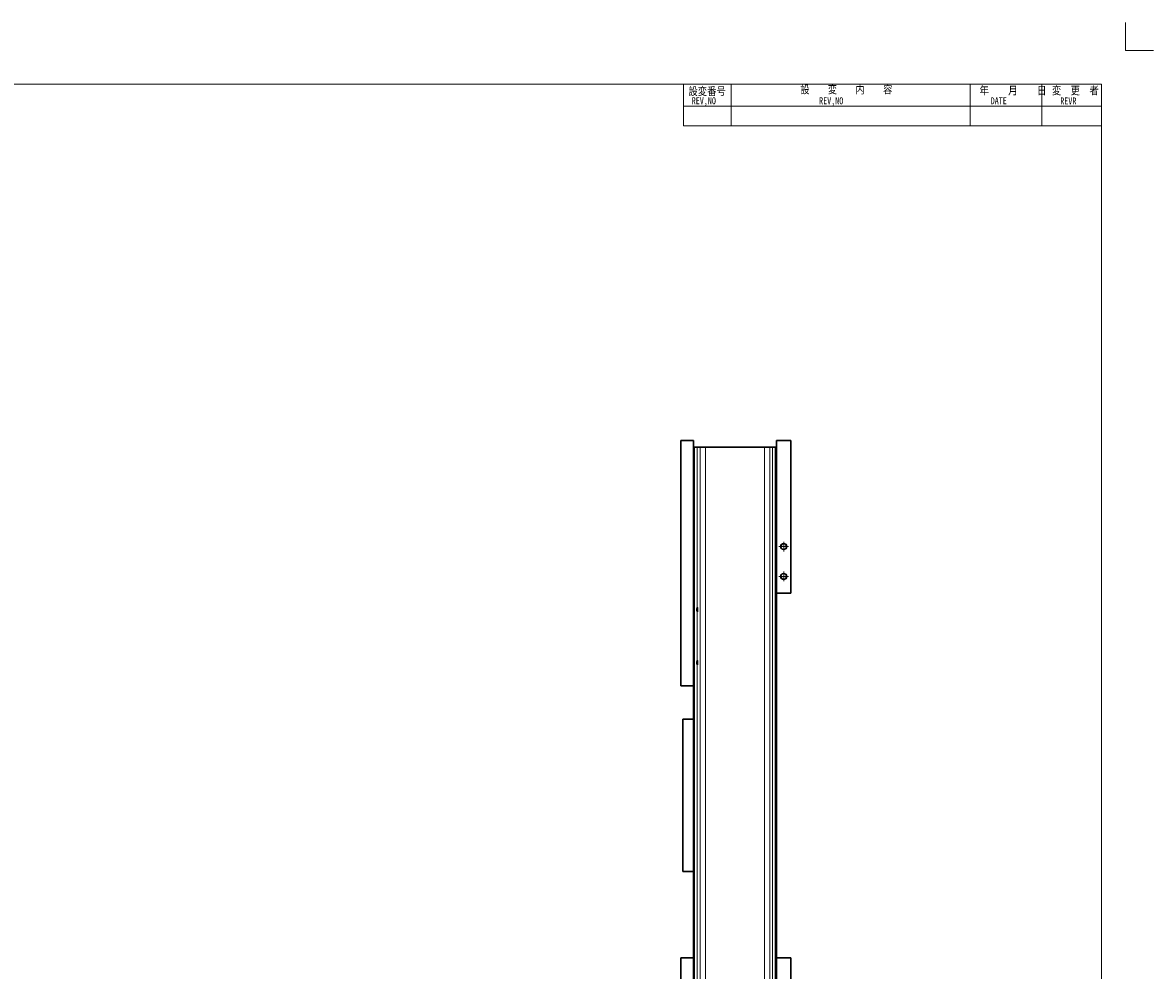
# Model space of a CAD drawing. Header units: millimetres. Extents: x -46 to 5058, y -79 to 3597.
# Tile 12 of 12: x 3354 to 5058, y 2168 to 3597. Entities that reach past the tile are written whole.
import ezdxf

# ---------------------------------------------------------------- set-up
doc = ezdxf.new("R2010")
doc.units = ezdxf.units.MM
doc.linetypes.add('CENTER2', pattern=[28.575, 19.05, -3.175, 3.175, -3.175])
doc.layers.get('0').update_dxf_attribs({"color": 157, "lineweight": 0})
doc.styles.add('TSTYLE20', font='txt')

# ---------------------------------------------------------------- blocks, each defined once
blk = doc.blocks.new('FORMAT')
at = {"color": 176, "linetype": 'Continuous', "lineweight": 0, "true_color": 0x000080}
for p, q in [((5016.2, 3554.9), (5016.2, 3596.9)), ((5016.2, 3554.9), (5058.2, 3554.9)), ((4350, 3504), (4350, 3441)), ((4422, 3504), (4422, 3441)), ((4782, 3504), (4782, 3441)), ((4890, 3504), (4890, 3441)), ((4980, 3471), (4350, 3471)), ((4350, 3441), (4980, 3441))]:
    blk.add_line(p, q, dxfattribs=at)
at = {"color": 157, "linetype": 'Continuous', "lineweight": 0, "true_color": 0x44607b}
for p, q in [((4980, 3504), (150, 3504)), ((4980, 60), (4980, 3504))]:
    blk.add_line(p, q, dxfattribs=at)
at = {"color": 176, "linetype": 'Continuous', "lineweight": 0, "true_color": 0x000080, "style": 'TSTYLE20'}
for s, height, width, p in [('設変番号', 12, 0.84, (4357.4, 3487.4)), ('設 \u3000 変 \u3000 内\u3000\u3000容', 12, 0.83, (4526.1, 3490)), ('年\u3000\u3000月\u3000\u3000日', 12, 0.86, (4796, 3488.5)), ('変\u3000更\u3000者', 12, 0.84, (4905.3, 3488.4)), ('REV,NO', 10.5, 0.85, (4362.4, 3473.8)), ('REV,NO', 10.5, 0.85, (4554.4, 3473.8)), ('DATE', 10.5, 0.85, (4813, 3473.8)), ('REVR', 10.5, 0.85, (4917.9, 3473.5))]:
    blk.add_text(s, height=height, dxfattribs=dict(at, width=width)).set_placement(p)
blk = doc.blocks.new('b', base_point=(4144.3, 1581.3))
at = {"color": 157, "linetype": 'Continuous', "lineweight": 30, "true_color": 0x44607b}
for p, q in [((4346, 2966.8), (4365, 2966.8)), ((4346, 2966.8), (4346, 2596.8)), ((4365, 2966.8), (4365, 2596.8)), ((4512, 2966.8), (4490, 2966.8)), ((4490, 2736.8), (4490, 2966.8)), ((4512, 2736.8), (4512, 2966.8)), ((4365, 2956.8), (4366.7, 2956.8)), ((4366.7, 2956.8), (4370.7, 2956.8)), ((4370.7, 2956.8), (4374.9, 2956.8)), ((4374.9, 2956.8), (4382.9, 2956.8)), ((4382.9, 2956.8), (4472.1, 2956.8)), ((4472.1, 2956.8), (4480.1, 2956.8)), ((4480.1, 2956.8), (4484.3, 2956.8)), ((4484.3, 2956.8), (4488.2, 2956.8)), ((4488.2, 2956.8), (4490, 2956.8)), ((4490, 2736.8), (4512, 2736.8)), ((4490, 2736.8), (4490, 2186.8)), ((4346, 2596.8), (4365, 2596.8)), ((4365, 2596.8), (4365, 2186.8)), ((4349, 2316.8), (4349, 2546.8)), ((4365, 2546.8), (4349, 2546.8)), ((4365, 2316.8), (4349, 2316.8)), ((4365, 2186.8), (4346, 2186.8)), ((4346, 2131.8), (4346, 2186.8)), ((4365, 2131.8), (4365, 2186.8)), ((4490, 2186.8), (4512, 2186.8)), ((4490, 2186.8), (4490, 2131.8)), ((4512, 2186.8), (4512, 2131.8)), ((4365, 2131.8), (4346, 2131.8)), ((4346, 2131.8), (4346, 1016.8)), ((4365, 1016.8), (4365, 2131.8)), ((4512, 2131.8), (4490, 2131.8)), ((4490, 1901.8), (4490, 2131.8)), ((4512, 1901.8), (4512, 2131.8)), ((4366.7, 2121.8), (4365, 2121.8)), ((4370.7, 2121.8), (4366.7, 2121.8)), ((4370.7, 2121.8), (4374.9, 2121.8)), ((4374.9, 2070.1), (4370.7, 2118.1)), ((4382.9, 2121.8), (4374.9, 2121.8)), ((4480.1, 2121.8), (4472.1, 2121.8)), ((4480.1, 2121.8), (4484.3, 2121.8)), ((4484.3, 2118.1), (4480.1, 2070.1)), ((4488.2, 2121.8), (4484.3, 2121.8)), ((4490, 2121.8), (4488.2, 2121.8)), ((4472.1, 2062.8), (4382.9, 2062.8)), ((4365, 2056.8), (4490, 2056.8)), ((4490, 1901.8), (4512, 1901.8)), ((4490, 1246.8), (4490, 1901.8)), ((4512, 1246.8), (4490, 1246.8)), ((4490, 1246.8), (4490, 1016.8)), ((4512, 1246.8), (4512, 1016.8)), ((4490, 1091.8), (4365, 1091.8)), ((4370.7, 1030.4), (4374.9, 1078.5)), ((4382.9, 1085.8), (4472.1, 1085.8)), ((4480.1, 1078.5), (4484.3, 1030.4)), ((4365, 1026.8), (4366.7, 1026.8)), ((4488.2, 1026.8), (4490, 1026.8)), ((4346, 1016.8), (4365, 1016.8)), ((4490, 1016.8), (4512, 1016.8)), ((4490, 961.8), (4490, 1016.8)), ((4512, 961.8), (4512, 1016.8)), ((4512, 961.8), (4490, 961.8))]:
    blk.add_line(p, q, dxfattribs=at)
at = {"color": 52, "linetype": 'Continuous', "lineweight": 0, "true_color": 0xdcdc00}
for p, q in [((4366.7, 2956.8), (4366.7, 2121.8)), ((4370.7, 2956.8), (4370.7, 2714.9)), ((4374.9, 2956.8), (4374.9, 2121.8)), ((4382.9, 2956.8), (4382.9, 2121.8)), ((4472.1, 2956.8), (4472.1, 2121.8)), ((4480.1, 2956.8), (4480.1, 2121.8)), ((4484.3, 2956.8), (4484.3, 2121.8)), ((4488.2, 2956.8), (4488.2, 2121.8)), ((4370.7, 2708.7), (4370.7, 2634.9)), ((4370.7, 2628.7), (4370.7, 2121.8)), ((4366.7, 1091.8), (4366.7, 2056.8)), ((4370.7, 1091.8), (4370.7, 2056.8)), ((4374.9, 1091.8), (4374.9, 2056.8)), ((4382.9, 1091.8), (4382.9, 2056.8)), ((4472.1, 1091.8), (4472.1, 2056.8)), ((4480.1, 1091.8), (4480.1, 2056.8)), ((4484.3, 1091.8), (4484.3, 2056.8)), ((4488.2, 1091.8), (4488.2, 2056.8))]:
    blk.add_line(p, q, dxfattribs=at)
at = {"color": 190, "linetype": 'CENTER2', "lineweight": 0, "true_color": 0x801eff}
for p, q in [((4501, 2799.5), (4501, 2814)), ((4493.7, 2806.8), (4508.2, 2806.8)), ((4493.7, 2761.8), (4508.2, 2761.8)), ((4501, 2754.5), (4501, 2769)), ((4501, 1964.5), (4501, 1979)), ((4493.7, 1971.8), (4508.2, 1971.8)), ((4493.7, 1926.8), (4508.2, 1926.8)), ((4501, 1919.5), (4501, 1934)), ((4501, 1214.5), (4501, 1229)), ((4493.7, 1221.8), (4508.2, 1221.8)), ((4493.7, 1176.8), (4508.2, 1176.8)), ((4501, 1169.5), (4501, 1184))]:
    blk.add_line(p, q, dxfattribs=at)
at = {"color": 52, "linetype": 'Continuous', "lineweight": 0, "true_color": 0xdcdc00}
for centre in [(4501, 2806.8), (4501, 2761.8), (4501, 1971.8), (4501, 1926.8), (4501, 1221.8), (4501, 1176.8)]:
    blk.add_circle(centre, 5, dxfattribs=at)
at = {"color": 157, "linetype": 'Continuous', "lineweight": 30, "true_color": 0x44607b}
for centre in [(4501, 2806.8), (4501, 2761.8), (4501, 1971.8), (4501, 1926.8), (4501, 1221.8), (4501, 1176.8)]:
    blk.add_circle(centre, 4.25, dxfattribs=at)
for centre, radius, start, end in [((4366.7, 2117.8), 4, 5, 90), ((4488.2, 2117.8), 4, 90, 175), ((4382.9, 2070.8), 8, 185, 270), ((4472.1, 2070.8), 8, 270, 355), ((4382.9, 1077.8), 8, 90, 175), ((4472.1, 1077.8), 8, 5, 90), ((4366.7, 1030.8), 4, 270, 355), ((4488.2, 1030.8), 4, 185, 270)]:
    blk.add_arc(centre, radius, start, end, dxfattribs=at)
at = {"color": 157, "linetype": 'Continuous', "lineweight": 30, "true_color": 0x44607b, "extrusion": (0, 0, -1)}
for centre in [(4370.9, 2711.8), (4370.9, 2631.8)]:
    blk.add_ellipse(centre, major_axis=(0, 3.38), ratio=0.087489, start_param=5.872114, end_param=9.83585, dxfattribs=at)
for centre in [(4372.6, 1981.8), (4372.6, 1681.8)]:
    blk.add_ellipse(centre, major_axis=(0, 7), ratio=0.087489, dxfattribs=at)
at = {"color": 157, "linetype": 'Continuous', "lineweight": 30, "true_color": 0x44607b}
for points, knots in [([(4370, 2711.8), (4370, 2711.9), (4370, 2712.2), (4370.1, 2712.9), (4370.3, 2713.6), (4370.5, 2714.3), (4370.7, 2714.7), (4370.7, 2714.8), (4370.7, 2714.9)], [0, 0, 0, 0, 0.431344, 0.912427, 1.993291, 3.007636, 3.573072, 3.999313, 3.999313, 3.999313, 3.999313]), ([(4370.7, 2708.7), (4370.7, 2708.7), (4370.7, 2708.9), (4370.5, 2709.3), (4370.3, 2709.9), (4370.1, 2710.7), (4370, 2711.3), (4370, 2711.6), (4370, 2711.8)], [0, 0, 0, 0, 0.426241, 0.991677, 2.006022, 3.086886, 3.567968, 3.999313, 3.999313, 3.999313, 3.999313]), ([(4370, 2631.8), (4370, 2631.9), (4370, 2632.2), (4370.1, 2632.9), (4370.3, 2633.6), (4370.5, 2634.3), (4370.7, 2634.7), (4370.7, 2634.8), (4370.7, 2634.9)], [0, 0, 0, 0, 0.431344, 0.912427, 1.993291, 3.007636, 3.573072, 3.999313, 3.999313, 3.999313, 3.999313]), ([(4370.7, 2628.7), (4370.7, 2628.7), (4370.7, 2628.9), (4370.5, 2629.3), (4370.3, 2629.9), (4370.1, 2630.7), (4370, 2631.3), (4370, 2631.6), (4370, 2631.8)], [0, 0, 0, 0, 0.426241, 0.991677, 2.006022, 3.086886, 3.567968, 3.999313, 3.999313, 3.999313, 3.999313])]:
    blk.add_open_spline(points, degree=3, knots=knots, dxfattribs=at)

msp = doc.modelspace()

# ---------------------------------------------------------------- block references
at = {"color": 190, "linetype": 'Continuous', "lineweight": 0, "true_color": 0x801eff}
msp.add_blockref('FORMAT', (0, 0), dxfattribs=at)
at = {"color": 176, "linetype": 'CENTER2', "lineweight": 0, "true_color": 0x000080}
msp.add_blockref('b', (4144.3, 1581.3), dxfattribs=at)

doc.saveas('drawing.dxf')
